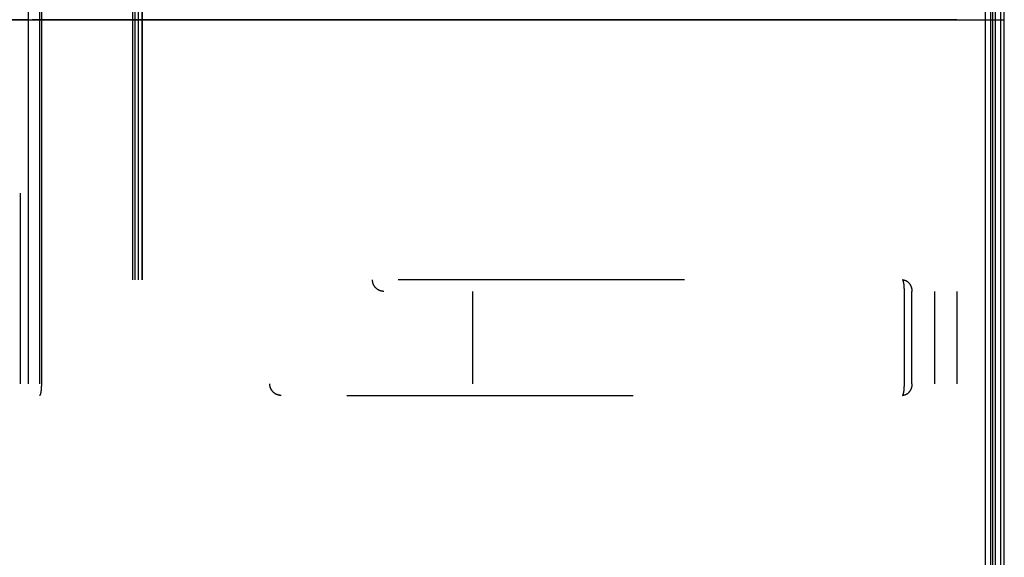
# Model space of a CAD drawing. Header units: millimetres. Extents: x -165 to 165, y -140 to 140.
# Tile 30 of 38: x 148 to 165, y -9 to 0. Entities that reach past the tile are written whole.
import ezdxf

# ---------------------------------------------------------------- set-up
doc = ezdxf.new("R2010")
doc.units = ezdxf.units.MM
doc.header["$MEASUREMENT"] = 0
doc.layers.add('Predefinito', color=5, linetype='Continuous')

# ---------------------------------------------------------------- blocks, each defined once
blk = doc.blocks.new('(#617) SUMATRA')
at = {"layer": 'Predefinito'}
for points in [[(164.629, -123.8), (164.629, 123.8)], [(164.796, 123.8), (164.796, -123.8)], [(164.895, -123.8), (164.895, 123.8)], [(164.724, -119.8), (164.724, 119.8)], [(164.756, -119.8), (164.756, 119.8)], [(164.956, -119.8), (164.956, 119.8)], [(164.956, -119.8), (164.956, 119.8)], [(148.075, 6.3), (148.075, -6.3)], [(148.272, 6.3), (148.272, -6.3)], [(148.304, 6.3), (148.304, -6.3)], [(149.883, -4.5), (149.883, 4.5)], [(149.919, 4.5), (149.919, -4.5)], [(149.984, -4.5), (149.984, 4.5)], [(150.048, -4.5), (150.048, 4.5)], [(150.051, -4.5), (150.051, 4.5)], [(147.945, -6.3), (147.945, -3)], [(159.428, -4.5), (154.477, -4.5)], [(155.766, -6.3), (155.766, -4.7)], [(163.228, -6.3), (163.228, -4.7)], [(163.358, -6.3), (163.358, -4.7)], [(163.747, -4.7), (163.747, -6.3)], [(164.135, -4.7), (164.135, -6.3)], [(153.589, -6.5), (158.539, -6.5)]]:
    blk.add_lwpolyline(points, dxfattribs=at)
at = {"layer": 'Predefinito', "extrusion": (0, 1, 0)}
for points in [[(160.767, 4.747), (-164.724, 58.954)], [(-148.075, 50.456), (-147.752, 52.429)], [(-148.075, 50.456), (-148.076, 50.449), (-148.077, 50.442), (-148.079, 50.436), (-148.081, 50.429), (-148.083, 50.423), (-148.085, 50.416), (-148.088, 50.41), (-148.091, 50.404), (-148.094, 50.398), (-148.097, 50.392), (-148.1, 50.386), (-148.104, 50.38), (-148.108, 50.374), (-148.112, 50.369), (-148.116, 50.363), (-148.12, 50.358), (-148.125, 50.353), (-148.13, 50.348), (-148.134, 50.343), (-148.139, 50.338), (-148.145, 50.334), (-148.15, 50.33), (-148.155, 50.326), (-148.161, 50.322), (-148.167, 50.318), (-148.173, 50.315), (-148.179, 50.311), (-148.185, 50.308), (-148.191, 50.305), (-148.197, 50.303), (-148.204, 50.3), (-148.21, 50.298), (-148.217, 50.296), (-148.223, 50.294), (-148.23, 50.293), (-148.236, 50.291), (-148.243, 50.29), (-148.25, 50.289), (-148.257, 50.289), (-148.264, 50.288), (-148.27, 50.288), (-148.277, 50.288), (-148.284, 50.288), (-148.291, 50.289), (-148.298, 50.29), (-148.304, 50.291)], [(-148.304, 50.291), (-149.883, 50.549)], [(-150.048, 50.779), (-150.049, 50.772), (-150.05, 50.765), (-150.051, 50.759), (-150.051, 50.752), (-150.051, 50.745), (-150.051, 50.738), (-150.051, 50.731), (-150.05, 50.725), (-150.049, 50.718), (-150.048, 50.711), (-150.047, 50.704), (-150.045, 50.698), (-150.043, 50.691), (-150.041, 50.685), (-150.039, 50.678), (-150.037, 50.672), (-150.034, 50.665), (-150.031, 50.659), (-150.028, 50.653), (-150.025, 50.647), (-150.021, 50.641), (-150.017, 50.636), (-150.014, 50.63), (-150.009, 50.624), (-150.005, 50.619), (-150.001, 50.614), (-149.996, 50.609), (-149.991, 50.604), (-149.986, 50.599), (-149.981, 50.595), (-149.976, 50.59), (-149.971, 50.586), (-149.965, 50.582), (-149.959, 50.578), (-149.954, 50.575), (-149.948, 50.571), (-149.942, 50.568), (-149.935, 50.565), (-149.929, 50.563), (-149.923, 50.56), (-149.916, 50.558), (-149.91, 50.556), (-149.903, 50.554), (-149.897, 50.552), (-149.89, 50.55), (-149.883, 50.549)], [(-149.919, 51.568), (-164.629, 53.977)], [(-149.919, 51.568), (-150.048, 50.779)], [(-164.724, 58.954), (-164.73, 58.955), (-164.737, 58.956), (-164.744, 58.956), (-164.751, 58.957), (-164.758, 58.957), (-164.765, 58.956), (-164.772, 58.956), (-164.779, 58.955), (-164.786, 58.955), (-164.793, 58.953), (-164.8, 58.952), (-164.806, 58.95), (-164.813, 58.949), (-164.82, 58.946), (-164.826, 58.944), (-164.833, 58.942), (-164.839, 58.939), (-164.845, 58.936), (-164.851, 58.933), (-164.857, 58.929), (-164.863, 58.926), (-164.869, 58.922), (-164.875, 58.918), (-164.88, 58.914), (-164.886, 58.909), (-164.891, 58.905), (-164.896, 58.9), (-164.901, 58.895), (-164.906, 58.89), (-164.91, 58.885), (-164.915, 58.879), (-164.919, 58.874), (-164.923, 58.868), (-164.926, 58.862), (-164.93, 58.856), (-164.933, 58.85), (-164.936, 58.844), (-164.939, 58.838), (-164.942, 58.831), (-164.945, 58.825), (-164.947, 58.818), (-164.949, 58.811), (-164.951, 58.805), (-164.952, 58.798), (-164.953, 58.791), (-164.955, 58.784), (-164.955, 58.777), (-164.956, 58.771), (-164.956, 58.764), (-164.956, 58.757), (-164.956, 58.75)], [(-164.796, 54.168), (-164.956, 58.75)], [(-137.132, 49.475), (-147.945, 51.245)], [(-147.945, 51.245), (-147.752, 52.429)], [(-150.048, 50.779), (-150.049, 50.772), (-150.05, 50.765), (-150.051, 50.759), (-150.051, 50.752), (-150.051, 50.745), (-150.051, 50.738), (-150.051, 50.731), (-150.05, 50.725), (-150.049, 50.718), (-150.048, 50.711), (-150.047, 50.704), (-150.045, 50.698), (-150.043, 50.691), (-150.041, 50.685), (-150.039, 50.678), (-150.037, 50.672), (-150.034, 50.665), (-150.031, 50.659), (-150.028, 50.653), (-150.025, 50.647), (-150.021, 50.641), (-150.017, 50.636), (-150.014, 50.63), (-150.009, 50.624), (-150.005, 50.619), (-150.001, 50.614), (-149.996, 50.609), (-149.991, 50.604), (-149.986, 50.599), (-149.981, 50.595), (-149.976, 50.59), (-149.971, 50.586), (-149.965, 50.582), (-149.959, 50.578), (-149.954, 50.575), (-149.948, 50.571), (-149.942, 50.568), (-149.935, 50.565), (-149.929, 50.563), (-149.923, 50.56), (-149.916, 50.558), (-149.91, 50.556), (-149.903, 50.554), (-149.897, 50.552), (-149.89, 50.55), (-149.883, 50.549)], [(-149.919, 51.568), (-163.856, 53.851)], [(-149.919, 51.568), (-150.048, 50.779)], [(-163.196, 52.932), (-150.048, 50.779)], [(-163.856, 53.851), (-163.196, 52.932)], [(-163.228, 52.735), (-150.081, 50.582)], [(-163.358, 52.815), (-163.354, 52.81), (-163.35, 52.804), (-163.346, 52.799), (-163.341, 52.794), (-163.336, 52.789), (-163.331, 52.785), (-163.326, 52.78), (-163.321, 52.776), (-163.316, 52.772), (-163.31, 52.768), (-163.304, 52.764), (-163.298, 52.76), (-163.293, 52.757), (-163.287, 52.754), (-163.28, 52.751), (-163.274, 52.748), (-163.268, 52.745), (-163.261, 52.743), (-163.255, 52.741), (-163.248, 52.739), (-163.242, 52.737), (-163.235, 52.736), (-163.228, 52.735)], [(-163.358, 52.815), (-164.135, 53.896)], [(-163.228, 52.735), (-163.235, 52.736), (-163.242, 52.737), (-163.248, 52.739), (-163.255, 52.741), (-163.261, 52.743), (-163.268, 52.745), (-163.274, 52.748), (-163.28, 52.751), (-163.287, 52.754), (-163.293, 52.757), (-163.298, 52.76), (-163.304, 52.764), (-163.31, 52.768), (-163.316, 52.772), (-163.321, 52.776), (-163.326, 52.78), (-163.331, 52.785), (-163.336, 52.789), (-163.341, 52.794), (-163.346, 52.799), (-163.35, 52.804), (-163.354, 52.81), (-163.358, 52.815)], [(-164.135, 53.896), (-163.358, 52.815)], [(-148.075, 50.456), (-147.945, 51.245)], [(-148.075, 50.456), (-148.076, 50.449), (-148.077, 50.442), (-148.079, 50.436), (-148.081, 50.429), (-148.083, 50.422), (-148.086, 50.416), (-148.088, 50.41), (-148.091, 50.403), (-148.094, 50.397), (-148.097, 50.391), (-148.101, 50.385), (-148.104, 50.379), (-148.108, 50.374), (-148.112, 50.368), (-148.116, 50.363), (-148.121, 50.357), (-148.125, 50.352), (-148.13, 50.347), (-148.135, 50.343), (-148.14, 50.338), (-148.145, 50.333), (-148.151, 50.329), (-148.156, 50.325), (-148.162, 50.321), (-148.168, 50.318), (-148.174, 50.314), (-148.18, 50.311), (-148.186, 50.308), (-148.192, 50.305), (-148.198, 50.302), (-148.205, 50.3), (-148.211, 50.298), (-148.218, 50.296), (-148.224, 50.294), (-148.231, 50.292), (-148.238, 50.291), (-148.245, 50.29), (-148.252, 50.289), (-148.258, 50.289), (-148.265, 50.288), (-148.272, 50.288)], [(-148.272, 50.288), (-148.279, 50.288), (-148.285, 50.288), (-148.292, 50.289), (-148.298, 50.29), (-148.304, 50.291)], [(-148.304, 50.291), (-163.228, 52.735)], [(-163.358, 52.815), (-163.354, 52.81), (-163.35, 52.804), (-163.346, 52.799), (-163.341, 52.794), (-163.336, 52.789), (-163.331, 52.785), (-163.326, 52.78), (-163.321, 52.776), (-163.316, 52.772), (-163.31, 52.768), (-163.304, 52.764), (-163.298, 52.76), (-163.293, 52.757), (-163.287, 52.754), (-163.28, 52.751), (-163.274, 52.748), (-163.268, 52.745), (-163.261, 52.743), (-163.255, 52.741), (-163.248, 52.739), (-163.242, 52.737), (-163.235, 52.736), (-163.228, 52.735)], [(-164.135, 53.896), (-163.358, 52.815)], [(-163.856, 53.851), (-148.143, 51.278)], [(-148.143, 51.278), (-148.272, 50.488)], [(-148.272, 50.488), (-163.196, 52.932)], [(-163.196, 52.932), (-163.856, 53.851)]]:
    blk.add_lwpolyline(points, dxfattribs=at)
at = {"layer": 'Predefinito', "extrusion": (-0.161599, 0, 0.986856)}
for points in [[(4.7, 156.282), (4.7, 156.278), (4.7, 156.273), (4.7, 156.269), (4.699, 156.264), (4.699, 156.26), (4.698, 156.255), (4.697, 156.25), (4.697, 156.246), (4.696, 156.241), (4.695, 156.236), (4.694, 156.232), (4.692, 156.227), (4.691, 156.222), (4.689, 156.218), (4.688, 156.213), (4.686, 156.209), (4.684, 156.204), (4.682, 156.199), (4.68, 156.195), (4.678, 156.19), (4.675, 156.186), (4.673, 156.181), (4.67, 156.177), (4.667, 156.173), (4.665, 156.168), (4.662, 156.164), (4.658, 156.16), (4.655, 156.156), (4.652, 156.152), (4.649, 156.148), (4.645, 156.144), (4.641, 156.141), (4.638, 156.137), (4.634, 156.134), (4.63, 156.13), (4.626, 156.127), (4.622, 156.124), (4.618, 156.121), (4.614, 156.118), (4.609, 156.115), (4.605, 156.112), (4.601, 156.109), (4.596, 156.107), (4.592, 156.104), (4.587, 156.102), (4.583, 156.1), (4.578, 156.098), (4.574, 156.096), (4.569, 156.094), (4.564, 156.093), (4.56, 156.091), (4.555, 156.09), (4.55, 156.089), (4.546, 156.087), (4.541, 156.086), (4.536, 156.085), (4.532, 156.085), (4.527, 156.084), (4.523, 156.083), (4.518, 156.083), (4.513, 156.083), (4.509, 156.082), (4.504, 156.082), (4.5, 156.082)], [(4.5, 170.405), (4.5, 170.417), (4.501, 170.43), (4.502, 170.443), (4.503, 170.456), (4.505, 170.469), (4.506, 170.476), (4.508, 170.483), (4.509, 170.489), (4.511, 170.496), (4.512, 170.502), (4.514, 170.509), (4.516, 170.515), (4.518, 170.522), (4.52, 170.528), (4.522, 170.535), (4.525, 170.541), (4.527, 170.547), (4.53, 170.553), (4.533, 170.56), (4.535, 170.566), (4.538, 170.572), (4.542, 170.577), (4.545, 170.583), (4.548, 170.589), (4.551, 170.594), (4.555, 170.6), (4.559, 170.605), (4.562, 170.61), (4.566, 170.615), (4.57, 170.62), (4.574, 170.624), (4.578, 170.629), (4.582, 170.633), (4.586, 170.637), (4.591, 170.642), (4.595, 170.645), (4.599, 170.649), (4.604, 170.653), (4.608, 170.656), (4.613, 170.659), (4.617, 170.662), (4.622, 170.665), (4.626, 170.668), (4.631, 170.67), (4.636, 170.673), (4.64, 170.675), (4.645, 170.677), (4.65, 170.679), (4.654, 170.68), (4.659, 170.682), (4.664, 170.683), (4.668, 170.684), (4.673, 170.685), (4.677, 170.686), (4.682, 170.686), (4.687, 170.687), (4.691, 170.687), (4.696, 170.688), (4.7, 170.688)], [(6.5, 154.482), (6.5, 154.478), (6.5, 154.473), (6.5, 154.469), (6.499, 154.464), (6.499, 154.46), (6.498, 154.455), (6.497, 154.45), (6.497, 154.446), (6.496, 154.441), (6.495, 154.436), (6.494, 154.432), (6.492, 154.427), (6.491, 154.422), (6.489, 154.418), (6.488, 154.413), (6.486, 154.409), (6.484, 154.404), (6.482, 154.399), (6.48, 154.395), (6.478, 154.39), (6.475, 154.386), (6.473, 154.381), (6.47, 154.377), (6.467, 154.373), (6.465, 154.368), (6.462, 154.364), (6.458, 154.36), (6.455, 154.356), (6.452, 154.352), (6.449, 154.348), (6.445, 154.344), (6.441, 154.341), (6.438, 154.337), (6.434, 154.334), (6.43, 154.33), (6.426, 154.327), (6.422, 154.324), (6.418, 154.321), (6.414, 154.318), (6.409, 154.315), (6.405, 154.312), (6.401, 154.309), (6.396, 154.307), (6.392, 154.304), (6.387, 154.302), (6.383, 154.3), (6.378, 154.298), (6.374, 154.296), (6.369, 154.294), (6.364, 154.293), (6.36, 154.291), (6.355, 154.29), (6.35, 154.289), (6.346, 154.287), (6.341, 154.286), (6.336, 154.285), (6.332, 154.285), (6.327, 154.284), (6.323, 154.283), (6.318, 154.283), (6.313, 154.283), (6.309, 154.282), (6.304, 154.282), (6.3, 154.282)], [(6.5, 154.482), (6.5, 154.475), (6.5, 154.468), (6.499, 154.462), (6.498, 154.455), (6.497, 154.448), (6.496, 154.441), (6.494, 154.435), (6.493, 154.428), (6.491, 154.422), (6.488, 154.415), (6.486, 154.409), (6.483, 154.402), (6.481, 154.396), (6.478, 154.39), (6.474, 154.384), (6.471, 154.378), (6.467, 154.372), (6.463, 154.367), (6.459, 154.361), (6.455, 154.356), (6.451, 154.351), (6.446, 154.346), (6.441, 154.341), (6.437, 154.336), (6.431, 154.331), (6.426, 154.327), (6.421, 154.323), (6.415, 154.319), (6.41, 154.315), (6.404, 154.311), (6.398, 154.308), (6.392, 154.305), (6.386, 154.302), (6.38, 154.299), (6.373, 154.296), (6.367, 154.294), (6.361, 154.292), (6.354, 154.29), (6.347, 154.288), (6.341, 154.286), (6.334, 154.285), (6.327, 154.284), (6.32, 154.283), (6.314, 154.283), (6.307, 154.282), (6.3, 154.282)], [(6.5, 154.482), (6.5, 154.477), (6.5, 154.472), (6.499, 154.467), (6.499, 154.462), (6.498, 154.457), (6.498, 154.452), (6.497, 154.447), (6.496, 154.442), (6.495, 154.437), (6.494, 154.432), (6.492, 154.427), (6.491, 154.422), (6.489, 154.418), (6.488, 154.413), (6.486, 154.409), (6.484, 154.404), (6.482, 154.4), (6.48, 154.395), (6.478, 154.391), (6.476, 154.387), (6.473, 154.382), (6.471, 154.378), (6.468, 154.374), (6.466, 154.37), (6.463, 154.366), (6.46, 154.362), (6.457, 154.358), (6.454, 154.355), (6.451, 154.351), (6.448, 154.347), (6.445, 154.344), (6.441, 154.34), (6.438, 154.337), (6.434, 154.334), (6.431, 154.331), (6.427, 154.328), (6.423, 154.325), (6.42, 154.322), (6.416, 154.319), (6.412, 154.316), (6.408, 154.313), (6.404, 154.311), (6.399, 154.309), (6.395, 154.306), (6.391, 154.304), (6.387, 154.302), (6.382, 154.3), (6.378, 154.298), (6.373, 154.296), (6.369, 154.294), (6.364, 154.293), (6.359, 154.291), (6.355, 154.29), (6.35, 154.288), (6.345, 154.287), (6.34, 154.286), (6.335, 154.285), (6.33, 154.284), (6.325, 154.284), (6.32, 154.283), (6.315, 154.283), (6.31, 154.282), (6.305, 154.282), (6.3, 154.282)], [(6.3, 170.688), (6.304, 170.688), (6.309, 170.687), (6.313, 170.687), (6.318, 170.686), (6.323, 170.686), (6.327, 170.685), (6.332, 170.684), (6.336, 170.683), (6.341, 170.682), (6.346, 170.68), (6.35, 170.679), (6.355, 170.677), (6.36, 170.675), (6.364, 170.673), (6.369, 170.67), (6.374, 170.668), (6.378, 170.665), (6.383, 170.662), (6.387, 170.659), (6.392, 170.656), (6.396, 170.653), (6.401, 170.649), (6.405, 170.645), (6.409, 170.642), (6.414, 170.637), (6.418, 170.633), (6.422, 170.629), (6.426, 170.624), (6.43, 170.62), (6.434, 170.615), (6.438, 170.61), (6.441, 170.605), (6.445, 170.6), (6.449, 170.594), (6.452, 170.589), (6.455, 170.583), (6.458, 170.577), (6.462, 170.572), (6.465, 170.566), (6.467, 170.56), (6.47, 170.553), (6.473, 170.547), (6.475, 170.541), (6.478, 170.535), (6.48, 170.528), (6.482, 170.522), (6.484, 170.515), (6.486, 170.509), (6.488, 170.502), (6.489, 170.496), (6.491, 170.489), (6.492, 170.483), (6.494, 170.476), (6.495, 170.469), (6.497, 170.456), (6.498, 170.443), (6.499, 170.43), (6.5, 170.417), (6.5, 170.405)]]:
    blk.add_lwpolyline(points, dxfattribs=at)
at = {"layer": 'Predefinito', "extrusion": (0.986856, 0, 0.161599)}
for points in [[(-4.7, 25.664), (-4.693, 25.664), (-4.686, 25.664), (-4.68, 25.665), (-4.673, 25.666), (-4.666, 25.667), (-4.659, 25.668), (-4.653, 25.67), (-4.646, 25.671), (-4.639, 25.673), (-4.633, 25.675), (-4.627, 25.678), (-4.62, 25.68), (-4.614, 25.683), (-4.608, 25.686), (-4.602, 25.69), (-4.596, 25.693), (-4.59, 25.697), (-4.585, 25.7), (-4.579, 25.704), (-4.574, 25.709), (-4.569, 25.713), (-4.563, 25.718), (-4.559, 25.722), (-4.554, 25.727), (-4.549, 25.732), (-4.545, 25.738), (-4.541, 25.743), (-4.537, 25.749), (-4.533, 25.754), (-4.529, 25.76), (-4.526, 25.766), (-4.522, 25.772), (-4.519, 25.778), (-4.517, 25.784), (-4.514, 25.79), (-4.512, 25.797), (-4.509, 25.803), (-4.507, 25.81), (-4.506, 25.816), (-4.504, 25.823), (-4.503, 25.83), (-4.502, 25.837), (-4.501, 25.843), (-4.5, 25.85), (-4.5, 25.857), (-4.5, 25.864)], [(-4.5, 25.864), (-4.5, 25.857), (-4.5, 25.85), (-4.501, 25.843), (-4.502, 25.837), (-4.503, 25.83), (-4.504, 25.823), (-4.506, 25.816), (-4.507, 25.81), (-4.509, 25.803), (-4.512, 25.797), (-4.514, 25.79), (-4.517, 25.784), (-4.519, 25.778), (-4.522, 25.772), (-4.526, 25.766), (-4.529, 25.76), (-4.533, 25.754), (-4.537, 25.749), (-4.541, 25.743), (-4.545, 25.738), (-4.549, 25.732), (-4.554, 25.727), (-4.559, 25.722), (-4.563, 25.718), (-4.569, 25.713), (-4.574, 25.709), (-4.579, 25.704), (-4.585, 25.7), (-4.59, 25.697), (-4.596, 25.693), (-4.602, 25.69), (-4.608, 25.686), (-4.614, 25.683), (-4.62, 25.68), (-4.627, 25.678), (-4.633, 25.675), (-4.639, 25.673), (-4.646, 25.671), (-4.653, 25.67), (-4.659, 25.668), (-4.666, 25.667), (-4.673, 25.666), (-4.68, 25.665), (-4.686, 25.664), (-4.693, 25.664), (-4.7, 25.664)], [(-6.5, 25.864), (-6.5, 25.857), (-6.5, 25.85), (-6.499, 25.843), (-6.498, 25.837), (-6.497, 25.83), (-6.496, 25.823), (-6.494, 25.816), (-6.493, 25.81), (-6.491, 25.803), (-6.488, 25.797), (-6.486, 25.79), (-6.483, 25.784), (-6.481, 25.778), (-6.478, 25.772), (-6.474, 25.766), (-6.471, 25.76), (-6.467, 25.754), (-6.463, 25.749), (-6.459, 25.743), (-6.455, 25.738), (-6.451, 25.732), (-6.446, 25.727), (-6.441, 25.722), (-6.437, 25.718), (-6.431, 25.713), (-6.426, 25.709), (-6.421, 25.704), (-6.415, 25.7), (-6.41, 25.697), (-6.404, 25.693), (-6.398, 25.69), (-6.392, 25.686), (-6.386, 25.683), (-6.38, 25.68), (-6.373, 25.678), (-6.367, 25.675), (-6.361, 25.673), (-6.354, 25.671), (-6.347, 25.67), (-6.341, 25.668), (-6.334, 25.667), (-6.327, 25.666), (-6.32, 25.665), (-6.314, 25.664), (-6.307, 25.664), (-6.3, 25.664)]]:
    blk.add_lwpolyline(points, dxfattribs=at)
at = {"layer": 'Predefinito', "extrusion": (1, 0, 0)}
for points in [[(-4.5, 51.899), (-4.5, 52.71)], [(-6.3, 50.288), (-6.307, 50.288), (-6.314, 50.289), (-6.32, 50.289), (-6.327, 50.29), (-6.334, 50.291), (-6.341, 50.292), (-6.347, 50.294), (-6.354, 50.295), (-6.361, 50.297), (-6.367, 50.3), (-6.373, 50.302), (-6.38, 50.305), (-6.386, 50.307), (-6.392, 50.31), (-6.398, 50.314), (-6.404, 50.317), (-6.41, 50.321), (-6.415, 50.325), (-6.421, 50.329), (-6.426, 50.333), (-6.431, 50.337), (-6.437, 50.342), (-6.441, 50.347), (-6.446, 50.352), (-6.451, 50.357), (-6.455, 50.362), (-6.459, 50.367), (-6.463, 50.373), (-6.467, 50.378), (-6.471, 50.384), (-6.474, 50.39), (-6.478, 50.396), (-6.481, 50.402), (-6.483, 50.408), (-6.486, 50.415), (-6.488, 50.421), (-6.491, 50.428), (-6.493, 50.434), (-6.494, 50.441), (-6.496, 50.447), (-6.497, 50.454), (-6.498, 50.461), (-6.499, 50.468), (-6.5, 50.474), (-6.5, 50.481), (-6.5, 50.488)], [(-6.5, 51.753), (-6.5, 52.564)]]:
    blk.add_lwpolyline(points, dxfattribs=at)
at = {"layer": 'Predefinito', "extrusion": (0.583545, 0, 0.812081)}
for points in [[(-4.7, -101.84), (-4.693, -101.84), (-4.686, -101.84), (-4.68, -101.839), (-4.673, -101.838), (-4.666, -101.837), (-4.659, -101.836), (-4.653, -101.835), (-4.646, -101.833), (-4.639, -101.831), (-4.633, -101.829), (-4.627, -101.826), (-4.62, -101.824), (-4.614, -101.821), (-4.608, -101.818), (-4.602, -101.815), (-4.596, -101.811), (-4.59, -101.807), (-4.585, -101.804), (-4.579, -101.8), (-4.574, -101.795), (-4.569, -101.791), (-4.563, -101.786), (-4.559, -101.782), (-4.554, -101.777), (-4.549, -101.772), (-4.545, -101.766), (-4.541, -101.761), (-4.537, -101.756), (-4.533, -101.75), (-4.529, -101.744), (-4.526, -101.738), (-4.522, -101.732), (-4.519, -101.726), (-4.517, -101.72), (-4.514, -101.714), (-4.512, -101.707), (-4.509, -101.701), (-4.507, -101.694), (-4.506, -101.688), (-4.504, -101.681), (-4.503, -101.674), (-4.502, -101.667), (-4.501, -101.661), (-4.5, -101.654), (-4.5, -101.647), (-4.5, -101.64)], [(-6.3, -101.84), (-6.307, -101.84), (-6.314, -101.84), (-6.32, -101.839), (-6.327, -101.838), (-6.334, -101.837), (-6.341, -101.836), (-6.347, -101.835), (-6.354, -101.833), (-6.361, -101.831), (-6.367, -101.829), (-6.373, -101.826), (-6.38, -101.824), (-6.386, -101.821), (-6.392, -101.818), (-6.398, -101.815), (-6.404, -101.811), (-6.41, -101.807), (-6.415, -101.804), (-6.421, -101.8), (-6.426, -101.795), (-6.431, -101.791), (-6.437, -101.786), (-6.441, -101.782), (-6.446, -101.777), (-6.451, -101.772), (-6.455, -101.766), (-6.459, -101.761), (-6.463, -101.756), (-6.467, -101.75), (-6.471, -101.744), (-6.474, -101.738), (-6.478, -101.732), (-6.481, -101.726), (-6.483, -101.72), (-6.486, -101.714), (-6.488, -101.707), (-6.491, -101.701), (-6.493, -101.694), (-6.494, -101.688), (-6.496, -101.681), (-6.497, -101.674), (-6.498, -101.667), (-6.499, -101.661), (-6.5, -101.654), (-6.5, -101.647), (-6.5, -101.64)]]:
    blk.add_lwpolyline(points, dxfattribs=at)
at = {"layer": 'Predefinito'}
for points in [[(163.228, -4.7, 52.735), (163.228, -4.695, 52.735), (163.228, -4.69, 52.735), (163.228, -4.684, 52.735), (163.228, -4.677, 52.736), (163.228, -4.673, 52.736), (163.228, -4.669, 52.737), (163.228, -4.664, 52.738), (163.228, -4.658, 52.739), (163.227, -4.652, 52.74), (163.227, -4.648, 52.741), (163.227, -4.644, 52.742), (163.227, -4.64, 52.744), (163.227, -4.636, 52.745), (163.226, -4.631, 52.747), (163.226, -4.625, 52.749), (163.226, -4.62, 52.751), (163.225, -4.615, 52.753), (163.225, -4.609, 52.756), (163.224, -4.603, 52.759), (163.224, -4.598, 52.762), (163.223, -4.592, 52.766), (163.223, -4.586, 52.77), (163.222, -4.58, 52.774), (163.222, -4.577, 52.776), (163.221, -4.575, 52.778), (163.221, -4.572, 52.781), (163.22, -4.569, 52.783), (163.22, -4.566, 52.785), (163.22, -4.563, 52.788), (163.219, -4.56, 52.791), (163.219, -4.558, 52.793), (163.218, -4.555, 52.796), (163.218, -4.552, 52.799), (163.217, -4.55, 52.802), (163.217, -4.547, 52.805), (163.216, -4.544, 52.808), (163.216, -4.542, 52.811), (163.215, -4.539, 52.814), (163.215, -4.537, 52.818), (163.214, -4.535, 52.821), (163.214, -4.533, 52.824), (163.213, -4.531, 52.827), (163.213, -4.529, 52.83), (163.212, -4.527, 52.833), (163.212, -4.525, 52.837), (163.211, -4.523, 52.84), (163.211, -4.521, 52.843), (163.21, -4.52, 52.847), (163.209, -4.518, 52.85), (163.209, -4.516, 52.854), (163.208, -4.515, 52.857), (163.208, -4.513, 52.861), (163.207, -4.512, 52.864), (163.206, -4.511, 52.868), (163.206, -4.51, 52.872), (163.205, -4.508, 52.876), (163.205, -4.507, 52.879), (163.204, -4.506, 52.883), (163.203, -4.505, 52.887), (163.203, -4.504, 52.891), (163.202, -4.504, 52.895), (163.201, -4.503, 52.899), (163.201, -4.502, 52.903), (163.2, -4.502, 52.906), (163.2, -4.501, 52.91), (163.199, -4.501, 52.914), (163.198, -4.501, 52.918), (163.198, -4.5, 52.921), (163.197, -4.5, 52.925), (163.197, -4.5, 52.928), (163.196, -4.5, 52.932)], [(163.196, -4.5, 52.932), (163.2, -4.5, 52.929), (163.205, -4.5, 52.926), (163.209, -4.501, 52.922), (163.214, -4.501, 52.919), (163.218, -4.502, 52.916), (163.222, -4.503, 52.913), (163.226, -4.504, 52.91), (163.231, -4.505, 52.907), (163.235, -4.506, 52.904), (163.239, -4.507, 52.901), (163.243, -4.509, 52.898), (163.247, -4.51, 52.895), (163.251, -4.512, 52.892), (163.256, -4.514, 52.889), (163.259, -4.516, 52.886), (163.263, -4.518, 52.884), (163.267, -4.52, 52.881), (163.271, -4.523, 52.878), (163.275, -4.525, 52.875), (163.278, -4.528, 52.873), (163.282, -4.53, 52.87), (163.286, -4.533, 52.868), (163.289, -4.536, 52.865), (163.292, -4.539, 52.863), (163.296, -4.542, 52.86), (163.299, -4.545, 52.858), (163.302, -4.549, 52.856), (163.305, -4.552, 52.853), (163.308, -4.555, 52.851), (163.311, -4.559, 52.849), (163.314, -4.562, 52.847), (163.317, -4.566, 52.845), (163.319, -4.57, 52.843), (163.322, -4.574, 52.841), (163.324, -4.577, 52.84), (163.327, -4.581, 52.838), (163.329, -4.585, 52.836), (163.331, -4.589, 52.835), (163.333, -4.593, 52.833), (163.335, -4.597, 52.832), (163.337, -4.601, 52.83), (163.339, -4.605, 52.829), (163.341, -4.609, 52.828), (163.343, -4.613, 52.827), (163.344, -4.617, 52.825), (163.346, -4.622, 52.824), (163.347, -4.626, 52.823), (163.348, -4.63, 52.822), (163.35, -4.634, 52.821), (163.351, -4.639, 52.821), (163.352, -4.643, 52.82), (163.353, -4.647, 52.819), (163.354, -4.652, 52.819), (163.355, -4.656, 52.818), (163.355, -4.66, 52.817), (163.356, -4.665, 52.817), (163.357, -4.669, 52.817), (163.357, -4.673, 52.816), (163.357, -4.678, 52.816), (163.358, -4.682, 52.816), (163.358, -4.687, 52.815), (163.358, -4.691, 52.815), (163.358, -4.696, 52.815), (163.358, -4.7, 52.815)], [(148.304, -6.3, 50.291), (148.304, -6.305, 50.291), (148.304, -6.31, 50.291), (148.304, -6.316, 50.291), (148.304, -6.323, 50.292), (148.304, -6.327, 50.292), (148.304, -6.331, 50.293), (148.304, -6.336, 50.294), (148.304, -6.342, 50.295), (148.303, -6.348, 50.296), (148.303, -6.352, 50.297), (148.303, -6.356, 50.298), (148.303, -6.36, 50.3), (148.303, -6.364, 50.301), (148.302, -6.369, 50.303), (148.302, -6.375, 50.305), (148.302, -6.38, 50.307), (148.301, -6.385, 50.31), (148.301, -6.391, 50.312), (148.3, -6.397, 50.315), (148.3, -6.402, 50.319), (148.299, -6.408, 50.322), (148.299, -6.414, 50.326), (148.298, -6.42, 50.33), (148.298, -6.423, 50.332), (148.297, -6.425, 50.334), (148.297, -6.428, 50.337), (148.297, -6.431, 50.339), (148.296, -6.434, 50.342), (148.296, -6.437, 50.344), (148.295, -6.44, 50.347), (148.295, -6.442, 50.349), (148.294, -6.445, 50.352), (148.294, -6.448, 50.355), (148.293, -6.45, 50.358), (148.293, -6.453, 50.361), (148.292, -6.456, 50.364), (148.292, -6.458, 50.367), (148.291, -6.461, 50.37), (148.291, -6.463, 50.374), (148.29, -6.465, 50.377), (148.29, -6.467, 50.38), (148.289, -6.469, 50.383), (148.289, -6.471, 50.386), (148.288, -6.473, 50.389), (148.288, -6.475, 50.393), (148.287, -6.477, 50.396), (148.287, -6.479, 50.399), (148.286, -6.48, 50.403), (148.286, -6.482, 50.406), (148.285, -6.484, 50.41), (148.284, -6.485, 50.413), (148.284, -6.487, 50.417), (148.283, -6.488, 50.421), (148.283, -6.489, 50.424), (148.282, -6.49, 50.428), (148.281, -6.492, 50.432), (148.281, -6.493, 50.436), (148.28, -6.494, 50.44), (148.279, -6.495, 50.443), (148.279, -6.496, 50.447), (148.278, -6.496, 50.451), (148.278, -6.497, 50.455), (148.277, -6.498, 50.459), (148.276, -6.498, 50.463), (148.276, -6.499, 50.466), (148.275, -6.499, 50.47), (148.274, -6.499, 50.474), (148.274, -6.5, 50.477), (148.273, -6.5, 50.481), (148.273, -6.5, 50.485), (148.272, -6.5, 50.488)], [(163.358, -6.3, 52.815), (163.358, -6.304, 52.815), (163.358, -6.309, 52.815), (163.358, -6.313, 52.815), (163.358, -6.318, 52.816), (163.357, -6.322, 52.816), (163.357, -6.327, 52.816), (163.357, -6.331, 52.817), (163.356, -6.335, 52.817), (163.355, -6.34, 52.817), (163.355, -6.344, 52.818), (163.354, -6.348, 52.819), (163.353, -6.353, 52.819), (163.352, -6.357, 52.82), (163.351, -6.361, 52.821), (163.35, -6.366, 52.821), (163.348, -6.37, 52.822), (163.347, -6.374, 52.823), (163.346, -6.378, 52.824), (163.344, -6.382, 52.825), (163.343, -6.387, 52.827), (163.341, -6.391, 52.828), (163.339, -6.395, 52.829), (163.337, -6.399, 52.83), (163.335, -6.403, 52.832), (163.333, -6.407, 52.833), (163.331, -6.411, 52.835), (163.329, -6.415, 52.836), (163.327, -6.419, 52.838), (163.324, -6.423, 52.84), (163.322, -6.426, 52.841), (163.319, -6.43, 52.843), (163.317, -6.434, 52.845), (163.314, -6.438, 52.847), (163.311, -6.441, 52.849), (163.308, -6.445, 52.851), (163.305, -6.448, 52.853), (163.302, -6.451, 52.856), (163.299, -6.455, 52.858), (163.296, -6.458, 52.86), (163.292, -6.461, 52.863), (163.289, -6.464, 52.865), (163.286, -6.467, 52.868), (163.282, -6.47, 52.87), (163.278, -6.472, 52.873), (163.275, -6.475, 52.875), (163.271, -6.477, 52.878), (163.267, -6.48, 52.881), (163.263, -6.482, 52.884), (163.259, -6.484, 52.886), (163.256, -6.486, 52.889), (163.251, -6.488, 52.892), (163.247, -6.49, 52.895), (163.243, -6.491, 52.898), (163.239, -6.493, 52.901), (163.235, -6.494, 52.904), (163.231, -6.495, 52.907), (163.226, -6.496, 52.91), (163.222, -6.497, 52.913), (163.218, -6.498, 52.916), (163.214, -6.499, 52.919), (163.209, -6.499, 52.922), (163.205, -6.5, 52.926), (163.2, -6.5, 52.929), (163.196, -6.5, 52.932)], [(163.196, -6.5, 52.932), (163.197, -6.5, 52.928), (163.197, -6.5, 52.925), (163.198, -6.5, 52.921), (163.198, -6.499, 52.918), (163.199, -6.499, 52.914), (163.2, -6.499, 52.91), (163.2, -6.498, 52.906), (163.201, -6.498, 52.903), (163.201, -6.497, 52.899), (163.202, -6.496, 52.895), (163.203, -6.496, 52.891), (163.203, -6.495, 52.887), (163.204, -6.494, 52.883), (163.205, -6.493, 52.88), (163.205, -6.492, 52.876), (163.206, -6.491, 52.872), (163.206, -6.489, 52.868), (163.207, -6.488, 52.865), (163.208, -6.487, 52.861), (163.208, -6.485, 52.857), (163.209, -6.484, 52.854), (163.209, -6.482, 52.85), (163.21, -6.48, 52.847), (163.211, -6.479, 52.843), (163.211, -6.477, 52.84), (163.212, -6.475, 52.837), (163.212, -6.473, 52.833), (163.213, -6.471, 52.83), (163.213, -6.469, 52.827), (163.214, -6.467, 52.824), (163.214, -6.465, 52.821), (163.215, -6.463, 52.818), (163.215, -6.461, 52.814), (163.216, -6.458, 52.811), (163.216, -6.456, 52.808), (163.217, -6.453, 52.805), (163.217, -6.45, 52.802), (163.218, -6.448, 52.799), (163.218, -6.445, 52.796), (163.219, -6.442, 52.793), (163.219, -6.44, 52.791), (163.22, -6.437, 52.788), (163.22, -6.434, 52.785), (163.22, -6.431, 52.783), (163.221, -6.428, 52.781), (163.221, -6.425, 52.778), (163.222, -6.423, 52.776), (163.222, -6.42, 52.774), (163.223, -6.414, 52.77), (163.223, -6.408, 52.766), (163.224, -6.402, 52.762), (163.224, -6.397, 52.759), (163.225, -6.391, 52.756), (163.225, -6.385, 52.753), (163.226, -6.38, 52.751), (163.226, -6.375, 52.749), (163.226, -6.369, 52.747), (163.227, -6.364, 52.745), (163.227, -6.36, 52.744), (163.227, -6.356, 52.742), (163.227, -6.352, 52.741), (163.227, -6.348, 52.74), (163.228, -6.342, 52.739), (163.228, -6.336, 52.738), (163.228, -6.331, 52.737), (163.228, -6.327, 52.736), (163.228, -6.323, 52.736), (163.228, -6.316, 52.735), (163.228, -6.31, 52.735), (163.228, -6.305, 52.735), (163.228, -6.3, 52.735)]]:
    blk.add_polyline3d(points, dxfattribs=at)
blk = doc.blocks.new('(#609) Assem1')
at = {"layer": 'Predefinito'}
blk.add_blockref('(#617) SUMATRA', (0, 0), dxfattribs=at)

msp = doc.modelspace()

# ---------------------------------------------------------------- block references
at = {"layer": 'Predefinito'}
msp.add_blockref('(#609) Assem1', (0, 0), dxfattribs=at)

doc.saveas('drawing.dxf')
